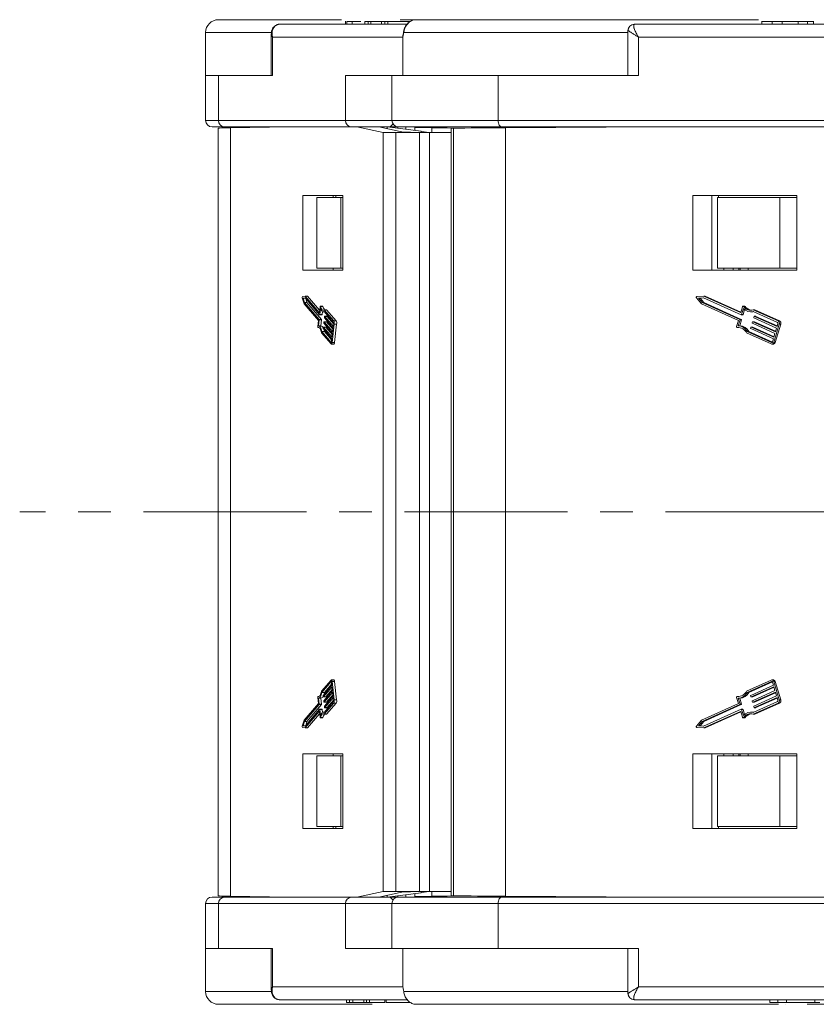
# Model space of a CAD drawing. Header units: millimetres. Extents: x 2623 to 3546, y -313 to 339.
# Tile 3 of 49: x 2913 to 2975, y -162 to -85. Entities that reach past the tile are written whole.
import ezdxf

# ---------------------------------------------------------------- set-up
doc = ezdxf.new("R2010")
doc.units = ezdxf.units.MM
doc.linetypes.add('CENTERX2', pattern=[20.32, 12.7, -2.54, 2.54, -2.54])

msp = doc.modelspace()

# ---------------------------------------------------------------- linework, layer by layer
at = {"color": 7, "linetype": 'Continuous', "lineweight": 15}
for p, q in [((2928.293, -85.351), (2937.875, -85.351)), ((2933.109, -85.701), (2942.989, -85.701)), ((2938.177, -85.476), (2938.177, -85.701)), ((2938.294, -85.501), (2938.294, -85.701)), ((2938.706, -85.501), (2938.706, -85.701)), ((2939.701, -85.501), (2939.701, -85.701)), ((2939.941, -85.501), (2939.701, -85.501)), ((2939.941, -85.501), (2939.941, -85.701)), ((2940.15, -85.501), (2939.941, -85.501)), ((2940.15, -85.501), (2940.15, -85.701)), ((2940.998, -85.501), (2940.15, -85.501)), ((2940.998, -85.501), (2940.998, -85.701)), ((2941.254, -85.501), (2940.998, -85.501)), ((2941.254, -85.501), (2941.254, -85.701)), ((2941.494, -85.501), (2941.254, -85.501)), ((2941.494, -85.501), (2941.494, -85.701)), ((2943.241, -85.501), (2941.494, -85.501)), ((2942.306, -85.501), (2942.306, -85.476)), ((2942.435, -85.351), (2943.715, -85.351)), ((2943.715, -85.351), (2943.711, -85.351)), ((2943.715, -85.351), (2970.36, -85.351)), ((2960.678, -85.701), (2960.686, -85.701)), ((2960.686, -85.701), (2987.634, -85.701)), ((2970.6, -85.476), (2970.6, -85.701)), ((2971.418, -85.501), (2971.418, -85.701)), ((2972.192, -85.501), (2972.192, -85.701)), ((2973.426, -85.501), (2973.426, -85.701)), ((2974.167, -85.501), (2974.167, -85.701)), ((2974.638, -85.701), (2974.638, -85.476)), ((2927.293, -86.351), (2927.293, -89.701)), ((2932.379, -86.351), (2927.293, -86.351)), ((2932.408, -86.441), (2932.408, -89.701)), ((2960.178, -86.351), (2942.728, -86.351)), ((2960.178, -86.201), (2960.178, -89.701)), ((2960.178, -86.201), (2960.188, -86.201)), ((2932.508, -86.701), (2932.508, -89.701)), ((2942.653, -86.701), (2932.508, -86.701)), ((2942.653, -86.701), (2942.653, -89.701)), ((2961.005, -86.701), (2961.005, -89.701)), ((2987.329, -86.701), (2961.005, -86.701)), ((2927.294, -89.701), (2927.293, -89.701)), ((2927.294, -89.701), (2927.294, -93.201)), ((2927.294, -89.701), (2928.294, -89.701)), ((2928.294, -89.701), (2932.508, -89.701)), ((2928.294, -89.701), (2928.294, -93.201)), ((2938.184, -93.201), (2938.184, -89.701)), ((2942.653, -89.701), (2938.184, -89.701)), ((2941.799, -89.701), (2941.799, -93.201)), ((2942.653, -89.701), (2950.07, -89.701)), ((2950.07, -89.701), (2961.005, -89.701)), ((2950.07, -89.701), (2950.07, -93.201)), ((2927.294, -93.201), (2928.294, -93.201)), ((2928.294, -93.201), (2938.184, -93.201)), ((2938.184, -93.201), (2941.799, -93.201)), ((2941.799, -93.201), (2950.07, -93.201)), ((2950.07, -93.201), (2975.732, -93.201)), ((2928.769, -93.701), (2927.794, -93.701)), ((2928.28, -93.799), (2928.28, -123.701)), ((2928.28, -93.799), (2928.28, -123.701)), ((2938.659, -93.701), (2928.769, -93.701)), ((2933.77, -93.701), (2929.244, -93.771)), ((2929.244, -123.701), (2929.244, -93.771)), ((2933.595, -93.704), (2933.607, -93.701)), ((2941.49, -93.701), (2938.659, -93.701)), ((2941.119, -94.151), (2939.077, -93.701)), ((2940.787, -93.701), (2942.45, -94.068)), ((2941.119, -123.701), (2941.119, -94.151)), ((2941.119, -94.151), (2942.116, -94.151)), ((2944.085, -94.045), (2941.425, -93.701)), ((2941.425, -93.701), (2941.425, -93.842)), ((2942.299, -93.701), (2941.49, -93.701)), ((2942.116, -94.151), (2942.116, -123.701)), ((2943.963, -94.151), (2942.116, -94.151)), ((2942.259, -93.809), (2942.259, -93.701)), ((2950.363, -93.701), (2942.299, -93.701)), ((2942.897, -93.892), (2942.897, -93.701)), ((2943.247, -94.121), (2943.879, -94.132)), ((2943.585, -93.981), (2943.585, -93.701)), ((2944.906, -93.771), (2943.585, -93.75)), ((2943.963, -123.701), (2943.963, -94.151)), ((2944.72, -94.151), (2943.963, -94.151)), ((2944.085, -94.045), (2944.085, -94.137)), ((2944.72, -94.151), (2944.72, -123.701)), ((2944.731, -94.151), (2944.72, -94.151)), ((2944.731, -94.151), (2944.731, -123.701)), ((2946.424, -94.151), (2944.731, -94.151)), ((2944.906, -94.151), (2944.906, -93.771)), ((2946.424, -93.801), (2946.424, -123.701)), ((2946.587, -93.799), (2946.587, -123.701)), ((2976.025, -93.701), (2950.363, -93.701)), ((2962.401, -93.701), (2950.658, -93.771)), ((2950.658, -123.701), (2950.658, -93.771)), ((2961.798, -93.705), (2961.84, -93.701)), ((2937.984, -99.051), (2934.863, -99.051)), ((2934.863, -99.051), (2934.863, -104.851)), ((2935.962, -104.701), (2935.962, -99.201)), ((2937.835, -99.201), (2935.962, -99.201)), ((2937.238, -99.201), (2937.238, -99.051)), ((2937.446, -99.201), (2937.446, -99.051)), ((2937.835, -104.701), (2937.835, -99.201)), ((2937.984, -99.201), (2937.835, -99.201)), ((2937.984, -104.851), (2937.984, -99.051)), ((2973.336, -99.051), (2965.236, -99.051)), ((2965.236, -99.051), (2965.236, -104.851)), ((2966.702, -104.851), (2966.702, -99.051)), ((2967.149, -104.701), (2967.149, -99.201)), ((2972.009, -99.201), (2967.149, -99.201)), ((2967.242, -99.201), (2967.242, -99.051)), ((2972.009, -104.701), (2972.009, -99.201)), ((2973.336, -99.201), (2972.009, -99.201)), ((2973.336, -104.851), (2973.336, -99.051)), ((2934.863, -104.851), (2937.984, -104.851)), ((2937.835, -104.701), (2935.962, -104.701)), ((2937.238, -104.851), (2937.238, -104.701)), ((2937.984, -104.701), (2937.835, -104.701)), ((2965.236, -104.851), (2973.336, -104.851)), ((2972.009, -104.701), (2967.149, -104.701)), ((2967.646, -104.851), (2967.646, -104.701)), ((2968.375, -104.851), (2968.375, -104.701)), ((2968.828, -104.851), (2968.828, -104.701)), ((2968.923, -104.851), (2968.923, -104.701)), ((2969.547, -104.701), (2969.547, -104.851)), ((2973.336, -104.701), (2972.009, -104.701)), ((2934.826, -107.03), (2934.978, -107.485)), ((2935.046, -106.885), (2934.838, -106.919)), ((2935.04, -107.014), (2934.887, -107.039)), ((2934.887, -107.039), (2934.999, -107.374)), ((2934.887, -107.039), (2935.062, -107.039)), ((2934.999, -107.374), (2936.127, -108.694)), ((2934.999, -107.374), (2935.189, -107.374)), ((2936.168, -108.334), (2935.04, -107.014)), ((2936.144, -108.17), (2935.046, -106.885)), ((2935.046, -106.885), (2935.236, -106.885)), ((2935.087, -107.07), (2935.189, -107.374)), ((2935.189, -107.374), (2936.317, -108.694)), ((2936.176, -107.985), (2935.236, -106.885)), ((2965.517, -107.03), (2965.911, -107.485)), ((2966.088, -106.885), (2965.549, -106.919)), ((2966.072, -107.014), (2965.676, -107.039)), ((2965.676, -107.039), (2965.966, -107.374)), ((2965.676, -107.039), (2965.794, -107.039)), ((2966.087, -107.021), (2965.794, -107.039)), ((2965.794, -107.039), (2966.083, -107.374)), ((2965.966, -107.374), (2968.892, -108.694)), ((2965.966, -107.374), (2966.083, -107.374)), ((2968.999, -108.334), (2966.072, -107.014)), ((2966.083, -107.374), (2969.009, -108.694)), ((2968.937, -108.17), (2966.088, -106.885)), ((2966.088, -106.885), (2966.205, -106.885)), ((2968.975, -108.134), (2966.205, -106.885)), ((2934.978, -107.485), (2936.085, -108.781)), ((2936.206, -107.717), (2936.157, -108.151)), ((2936.233, -107.851), (2936.18, -108.315)), ((2936.415, -107.675), (2936.225, -107.675)), ((2936.239, -107.694), (2936.429, -107.694)), ((2936.396, -108.093), (2936.37, -108.315)), ((2936.451, -108.107), (2936.554, -108.107)), ((2937.26, -108.932), (2936.529, -108.077)), ((2937.273, -108.813), (2936.531, -107.944)), ((2936.531, -107.944), (2936.721, -107.944)), ((2937.463, -108.813), (2936.721, -107.944)), ((2965.911, -107.485), (2968.784, -108.781)), ((2969.098, -107.717), (2968.97, -108.151)), ((2969.169, -107.851), (2969.032, -108.315)), ((2969.264, -107.675), (2969.147, -107.675)), ((2969.261, -107.936), (2969.149, -108.315)), ((2969.184, -107.694), (2969.301, -107.694)), ((2969.733, -108.107), (2969.85, -108.107)), ((2971.832, -108.932), (2969.936, -108.077)), ((2971.868, -108.813), (2969.942, -107.944)), ((2969.942, -107.944), (2970.059, -107.944)), ((2971.985, -108.813), (2970.059, -107.944)), ((2936.085, -108.781), (2936.032, -109.245)), ((2936.133, -108.735), (2936.08, -109.198)), ((2936.127, -108.694), (2936.317, -108.694)), ((2936.133, -108.735), (2936.323, -108.735)), ((2936.144, -108.17), (2936.151, -108.17)), ((2936.171, -108.336), (2936.361, -108.336)), ((2936.18, -108.315), (2936.37, -108.315)), ((2936.323, -108.735), (2936.27, -109.198)), ((2936.498, -108.959), (2936.505, -108.899)), ((2936.704, -108.878), (2936.514, -108.878)), ((2936.518, -108.88), (2937.196, -109.674)), ((2936.518, -108.88), (2936.708, -108.88)), ((2936.546, -108.539), (2936.553, -108.479)), ((2937.231, -109.374), (2936.552, -108.58)), ((2936.752, -108.458), (2936.562, -108.458)), ((2936.566, -108.46), (2937.244, -109.254)), ((2936.566, -108.46), (2936.756, -108.46)), ((2936.708, -108.88), (2937.219, -109.478)), ((2936.756, -108.46), (2937.267, -109.058)), ((2937.273, -108.813), (2937.463, -108.813)), ((2968.784, -108.781), (2968.646, -109.245)), ((2968.908, -108.735), (2968.77, -109.198)), ((2969.025, -108.735), (2968.888, -109.198)), ((2968.892, -108.694), (2969.009, -108.694)), ((2968.908, -108.735), (2969.025, -108.735)), ((2968.937, -108.17), (2968.955, -108.17)), ((2969.007, -108.336), (2969.125, -108.336)), ((2969.032, -108.315), (2969.149, -108.315)), ((2969.856, -108.959), (2969.874, -108.899)), ((2970.016, -108.878), (2969.898, -108.878)), ((2969.907, -108.88), (2971.668, -109.674)), ((2969.907, -108.88), (2970.025, -108.88)), ((2969.981, -108.539), (2969.998, -108.479)), ((2971.757, -109.374), (2969.996, -108.58)), ((2970.14, -108.458), (2970.023, -108.458)), ((2970.025, -108.88), (2971.682, -109.627)), ((2970.032, -108.46), (2971.792, -109.254)), ((2970.032, -108.46), (2970.149, -108.46)), ((2970.149, -108.46), (2971.806, -109.207)), ((2971.868, -108.813), (2971.985, -108.813)), ((2936.051, -109.33), (2936.11, -109.33)), ((2936.053, -109.33), (2936.109, -109.33)), ((2936.08, -109.198), (2936.27, -109.198)), ((2936.351, -109.636), (2937.082, -110.491)), ((2936.351, -109.636), (2936.541, -109.636)), ((2936.45, -109.379), (2936.457, -109.319)), ((2937.135, -110.214), (2936.456, -109.419)), ((2936.657, -109.298), (2936.467, -109.298)), ((2936.47, -109.3), (2937.149, -110.094)), ((2936.47, -109.3), (2936.66, -109.3)), ((2937.183, -109.794), (2936.504, -109)), ((2936.541, -109.636), (2937.123, -110.317)), ((2936.66, -109.3), (2937.171, -109.897)), ((2937.145, -110.497), (2937.309, -109.058)), ((2937.196, -109.674), (2937.231, -109.374)), ((2937.244, -109.254), (2937.272, -109.014)), ((2937.309, -109.058), (2937.499, -109.058)), ((2937.335, -110.497), (2937.499, -109.058)), ((2968.695, -109.33), (2968.812, -109.33)), ((2968.7, -109.33), (2968.817, -109.33)), ((2968.77, -109.198), (2968.888, -109.198)), ((2968.812, -109.33), (2968.817, -109.33)), ((2969.475, -109.636), (2971.371, -110.491)), ((2969.475, -109.636), (2969.592, -109.636)), ((2969.592, -109.636), (2971.432, -110.466)), ((2969.732, -109.379), (2969.75, -109.319)), ((2971.508, -110.214), (2969.748, -109.419)), ((2969.892, -109.298), (2969.774, -109.298)), ((2969.783, -109.3), (2971.544, -110.094)), ((2969.783, -109.3), (2969.9, -109.3)), ((2971.632, -109.794), (2969.872, -109)), ((2969.9, -109.3), (2971.557, -110.047)), ((2971.534, -110.497), (2971.96, -109.058)), ((2971.652, -110.497), (2972.077, -109.058)), ((2971.668, -109.674), (2971.757, -109.374)), ((2971.792, -109.254), (2971.863, -109.014)), ((2971.96, -109.058), (2972.077, -109.058)), ((2936.326, -109.743), (2937.068, -110.611)), ((2937.107, -110.453), (2937.135, -110.214)), ((2937.149, -110.094), (2937.183, -109.794)), ((2969.409, -109.743), (2971.335, -110.611)), ((2971.437, -110.453), (2971.508, -110.214)), ((2971.544, -110.094), (2971.632, -109.794)), ((2937.082, -110.491), (2937.096, -110.491)), ((2937.089, -110.623), (2937.279, -110.623)), ((2937.145, -110.497), (2937.335, -110.497)), ((2971.371, -110.491), (2971.406, -110.491)), ((2971.389, -110.623), (2971.506, -110.623)), ((2971.534, -110.497), (2971.652, -110.497)), ((2928.28, -123.701), (2928.28, -153.604)), ((2928.28, -123.701), (2928.28, -153.604)), ((2929.244, -153.631), (2929.244, -123.701)), ((2941.119, -153.251), (2941.119, -123.701)), ((2942.116, -123.701), (2942.116, -153.251)), ((2943.963, -153.251), (2943.963, -123.701)), ((2944.72, -123.701), (2944.72, -153.251)), ((2944.731, -123.701), (2944.731, -153.251)), ((2946.424, -123.701), (2946.424, -153.602)), ((2946.587, -123.701), (2946.587, -153.604)), ((2950.658, -153.631), (2950.658, -123.701)), ((2937.068, -136.791), (2936.326, -137.66)), ((2937.082, -136.911), (2936.351, -137.766)), ((2936.456, -137.983), (2937.135, -137.189)), ((2937.123, -137.086), (2936.541, -137.766)), ((2937.082, -136.911), (2937.096, -136.911)), ((2937.279, -136.78), (2937.089, -136.78)), ((2937.135, -137.189), (2937.107, -136.949)), ((2937.309, -138.345), (2937.145, -136.906)), ((2937.145, -136.906), (2937.335, -136.906)), ((2937.499, -138.345), (2937.335, -136.906)), ((2971.335, -136.791), (2969.409, -137.66)), ((2971.371, -136.911), (2969.475, -137.766)), ((2971.432, -136.937), (2969.592, -137.766)), ((2969.748, -137.983), (2971.508, -137.189)), ((2971.371, -136.911), (2971.406, -136.911)), ((2971.506, -136.78), (2971.389, -136.78)), ((2971.508, -137.189), (2971.437, -136.949)), ((2971.96, -138.345), (2971.534, -136.906)), ((2971.534, -136.906), (2971.652, -136.906)), ((2972.077, -138.345), (2971.652, -136.906)), ((2936.351, -137.766), (2936.541, -137.766)), ((2936.457, -138.084), (2936.45, -138.024)), ((2937.149, -137.309), (2936.47, -138.103)), ((2936.504, -138.403), (2937.183, -137.609)), ((2937.196, -137.729), (2936.518, -138.523)), ((2936.552, -138.823), (2937.231, -138.029)), ((2937.171, -137.505), (2936.66, -138.103)), ((2937.219, -137.925), (2936.708, -138.523)), ((2937.183, -137.609), (2937.149, -137.309)), ((2937.231, -138.029), (2937.196, -137.729)), ((2969.475, -137.766), (2969.592, -137.766)), ((2969.75, -138.084), (2969.732, -138.024)), ((2971.544, -137.309), (2969.783, -138.103)), ((2969.872, -138.403), (2971.632, -137.609)), ((2971.557, -137.356), (2969.9, -138.103)), ((2971.668, -137.729), (2969.907, -138.523)), ((2969.996, -138.823), (2971.757, -138.029)), ((2971.682, -137.776), (2970.025, -138.523)), ((2971.632, -137.609), (2971.544, -137.309)), ((2971.757, -138.029), (2971.668, -137.729)), ((2936.085, -138.622), (2934.978, -139.918)), ((2936.127, -138.709), (2934.999, -140.029)), ((2936.317, -138.709), (2935.189, -140.029)), ((2936.032, -138.158), (2936.085, -138.622)), ((2936.11, -138.072), (2936.051, -138.072)), ((2936.053, -138.073), (2936.109, -138.073)), ((2936.08, -138.205), (2936.133, -138.668)), ((2936.08, -138.205), (2936.27, -138.205)), ((2936.127, -138.709), (2936.317, -138.709)), ((2936.133, -138.668), (2936.323, -138.668)), ((2936.27, -138.205), (2936.323, -138.668)), ((2936.467, -138.105), (2936.657, -138.105)), ((2936.47, -138.103), (2936.66, -138.103)), ((2936.505, -138.504), (2936.498, -138.444)), ((2936.514, -138.525), (2936.704, -138.525)), ((2936.518, -138.523), (2936.708, -138.523)), ((2936.529, -139.326), (2937.26, -138.47)), ((2936.531, -139.459), (2937.273, -138.59)), ((2937.244, -138.149), (2936.566, -138.943)), ((2936.721, -139.459), (2937.463, -138.59)), ((2937.267, -138.345), (2936.756, -138.943)), ((2937.272, -138.388), (2937.244, -138.149)), ((2937.273, -138.59), (2937.463, -138.59)), ((2937.309, -138.345), (2937.499, -138.345)), ((2968.784, -138.622), (2965.911, -139.918)), ((2968.892, -138.709), (2965.966, -140.029)), ((2969.009, -138.709), (2966.083, -140.029)), ((2968.646, -138.158), (2968.784, -138.622)), ((2968.812, -138.072), (2968.695, -138.072)), ((2968.7, -138.073), (2968.817, -138.073)), ((2968.77, -138.205), (2968.908, -138.668)), ((2968.77, -138.205), (2968.888, -138.205)), ((2968.817, -138.073), (2968.812, -138.072)), ((2968.888, -138.205), (2969.025, -138.668)), ((2968.892, -138.709), (2969.009, -138.709)), ((2968.908, -138.668), (2969.025, -138.668)), ((2969.774, -138.105), (2969.892, -138.105)), ((2969.783, -138.103), (2969.9, -138.103)), ((2969.874, -138.504), (2969.856, -138.444)), ((2969.898, -138.525), (2970.016, -138.525)), ((2969.907, -138.523), (2970.025, -138.523)), ((2969.936, -139.326), (2971.832, -138.47)), ((2969.942, -139.459), (2971.868, -138.59)), ((2971.792, -138.149), (2970.032, -138.943)), ((2970.059, -139.459), (2971.985, -138.59)), ((2971.806, -138.195), (2970.149, -138.943)), ((2971.863, -138.388), (2971.792, -138.149)), ((2971.868, -138.59), (2971.985, -138.59)), ((2971.96, -138.345), (2972.077, -138.345)), ((2935.04, -140.389), (2936.168, -139.069)), ((2935.046, -140.518), (2936.144, -139.233)), ((2935.236, -140.518), (2936.176, -139.418)), ((2936.144, -139.233), (2936.151, -139.233)), ((2936.157, -139.252), (2936.206, -139.686)), ((2936.361, -139.067), (2936.171, -139.067)), ((2936.18, -139.088), (2936.233, -139.551)), ((2936.18, -139.088), (2936.37, -139.088)), ((2936.37, -139.088), (2936.396, -139.31)), ((2936.554, -139.296), (2936.451, -139.296)), ((2936.531, -139.459), (2936.721, -139.459)), ((2936.553, -138.924), (2936.546, -138.864)), ((2936.562, -138.945), (2936.752, -138.945)), ((2936.566, -138.943), (2936.756, -138.943)), ((2966.072, -140.389), (2968.999, -139.069)), ((2966.088, -140.518), (2968.937, -139.233)), ((2966.205, -140.518), (2968.975, -139.268)), ((2968.937, -139.233), (2968.955, -139.233)), ((2968.97, -139.252), (2969.098, -139.686)), ((2969.125, -139.067), (2969.007, -139.067)), ((2969.032, -139.088), (2969.169, -139.551)), ((2969.032, -139.088), (2969.149, -139.088)), ((2969.149, -139.088), (2969.261, -139.467)), ((2969.85, -139.296), (2969.733, -139.296)), ((2969.942, -139.459), (2970.059, -139.459)), ((2969.998, -138.924), (2969.981, -138.864)), ((2970.023, -138.945), (2970.14, -138.945)), ((2970.032, -138.943), (2970.149, -138.943)), ((2934.978, -139.918), (2934.826, -140.373)), ((2934.999, -140.029), (2934.887, -140.363)), ((2934.999, -140.029), (2935.189, -140.029)), ((2935.189, -140.029), (2935.087, -140.333)), ((2936.225, -139.727), (2936.415, -139.727)), ((2936.239, -139.708), (2936.429, -139.708)), ((2965.911, -139.918), (2965.517, -140.373)), ((2965.966, -140.029), (2965.676, -140.363)), ((2966.083, -140.029), (2965.794, -140.363)), ((2965.966, -140.029), (2966.083, -140.029)), ((2969.147, -139.727), (2969.264, -139.727)), ((2969.184, -139.708), (2969.301, -139.708)), ((2934.838, -140.483), (2935.046, -140.518)), ((2934.887, -140.363), (2935.04, -140.389)), ((2934.887, -140.363), (2935.062, -140.363)), ((2935.046, -140.518), (2935.236, -140.518)), ((2965.549, -140.483), (2966.088, -140.518)), ((2965.676, -140.363), (2966.072, -140.389)), ((2965.676, -140.363), (2965.794, -140.363)), ((2965.794, -140.363), (2966.087, -140.382)), ((2966.088, -140.518), (2966.205, -140.518)), ((2934.863, -142.551), (2934.863, -148.351)), ((2937.984, -142.551), (2934.863, -142.551)), ((2937.238, -142.701), (2937.238, -142.551)), ((2937.984, -148.351), (2937.984, -142.551)), ((2965.236, -142.551), (2965.236, -148.351)), ((2973.336, -142.551), (2965.236, -142.551)), ((2966.702, -148.351), (2966.702, -142.551)), ((2967.646, -142.701), (2967.646, -142.551)), ((2968.375, -142.701), (2968.375, -142.551)), ((2968.828, -142.701), (2968.828, -142.551)), ((2968.923, -142.701), (2968.923, -142.551)), ((2969.547, -142.551), (2969.547, -142.701)), ((2973.336, -148.351), (2973.336, -142.551)), ((2935.962, -142.701), (2935.962, -148.201)), ((2937.835, -142.701), (2935.962, -142.701)), ((2937.835, -142.701), (2937.835, -148.201)), ((2937.984, -142.701), (2937.835, -142.701)), ((2967.149, -142.701), (2967.149, -148.201)), ((2972.009, -142.701), (2967.149, -142.701)), ((2972.009, -142.701), (2972.009, -148.201)), ((2973.336, -142.701), (2972.009, -142.701)), ((2934.863, -148.351), (2937.984, -148.351)), ((2937.835, -148.201), (2935.962, -148.201)), ((2937.238, -148.351), (2937.238, -148.201)), ((2937.446, -148.201), (2937.446, -148.351)), ((2937.984, -148.201), (2937.835, -148.201)), ((2965.236, -148.351), (2973.336, -148.351)), ((2972.009, -148.201), (2967.149, -148.201)), ((2967.242, -148.201), (2967.242, -148.351)), ((2973.336, -148.201), (2972.009, -148.201)), ((2939.077, -153.701), (2941.119, -153.251)), ((2942.45, -153.335), (2940.787, -153.701)), ((2942.116, -153.251), (2941.119, -153.251)), ((2941.425, -153.701), (2944.085, -153.358)), ((2942.116, -153.251), (2943.963, -153.251)), ((2943.879, -153.27), (2943.247, -153.282)), ((2943.963, -153.251), (2944.72, -153.251)), ((2944.085, -153.358), (2944.085, -153.266)), ((2944.72, -153.251), (2944.731, -153.251)), ((2944.731, -153.251), (2946.424, -153.251)), ((2944.906, -153.631), (2944.906, -153.251)), ((2928.769, -153.701), (2927.794, -153.701)), ((2938.659, -153.701), (2928.769, -153.701)), ((2929.244, -153.631), (2933.77, -153.701)), ((2933.607, -153.701), (2933.595, -153.699)), ((2941.49, -153.701), (2938.659, -153.701)), ((2941.425, -153.561), (2941.425, -153.701)), ((2942.259, -153.701), (2941.49, -153.701)), ((2942.259, -153.594), (2942.259, -153.701)), ((2950.363, -153.701), (2942.299, -153.701)), ((2942.897, -153.701), (2942.897, -153.511)), ((2943.585, -153.701), (2943.585, -153.422)), ((2943.585, -153.652), (2944.906, -153.631)), ((2976.025, -153.701), (2950.363, -153.701)), ((2950.658, -153.631), (2962.401, -153.701)), ((2961.84, -153.701), (2961.798, -153.698)), ((2927.294, -154.201), (2927.294, -157.701)), ((2927.294, -154.201), (2928.294, -154.201)), ((2928.294, -154.201), (2938.184, -154.201)), ((2928.294, -157.701), (2928.294, -154.201)), ((2938.184, -154.201), (2938.184, -157.701)), ((2938.184, -154.201), (2941.799, -154.201)), ((2941.799, -154.201), (2941.799, -157.701)), ((2941.799, -154.201), (2950.07, -154.201)), ((2950.07, -154.201), (2975.732, -154.201)), ((2950.07, -157.701), (2950.07, -154.201)), ((2927.293, -157.701), (2927.293, -161.051)), ((2927.294, -157.701), (2927.293, -157.701)), ((2927.294, -157.701), (2928.294, -157.701)), ((2928.294, -157.701), (2932.508, -157.701)), ((2932.408, -157.701), (2932.408, -160.958)), ((2932.508, -160.701), (2932.508, -157.701)), ((2942.653, -157.701), (2938.184, -157.701)), ((2942.653, -160.701), (2942.653, -157.701)), ((2945.575, -157.701), (2942.653, -157.701)), ((2945.575, -157.701), (2950.07, -157.701)), ((2950.07, -157.701), (2961.005, -157.701)), ((2960.178, -157.701), (2960.178, -161.201)), ((2961.005, -160.701), (2961.005, -157.701)), ((2932.381, -161.051), (2927.293, -161.051)), ((2942.653, -160.701), (2932.508, -160.701)), ((2960.178, -161.051), (2942.728, -161.051)), ((2987.329, -160.701), (2961.005, -160.701)), ((2933.109, -161.701), (2943.008, -161.701)), ((2938.261, -161.901), (2938.261, -161.701)), ((2938.501, -161.901), (2938.501, -161.701)), ((2938.757, -161.901), (2938.757, -161.701)), ((2939.605, -161.901), (2939.605, -161.701)), ((2939.813, -161.901), (2939.813, -161.701)), ((2940.053, -161.901), (2940.053, -161.701)), ((2941.243, -161.701), (2941.243, -161.926)), ((2941.364, -161.901), (2941.364, -161.701)), ((2960.178, -161.201), (2960.188, -161.201)), ((2960.678, -161.701), (2960.686, -161.701)), ((2960.686, -161.701), (2987.633, -161.701)), ((2971.235, -161.901), (2971.235, -161.701)), ((2971.859, -161.901), (2971.859, -161.701)), ((2972.523, -161.901), (2972.523, -161.701)), ((2974.725, -161.901), (2974.725, -161.701)), ((2928.293, -162.051), (2940.26, -162.051)), ((2938.261, -161.901), (2938.501, -161.901)), ((2938.501, -161.901), (2938.757, -161.901)), ((2938.757, -161.901), (2939.605, -161.901)), ((2939.605, -161.901), (2939.813, -161.901)), ((2939.813, -161.901), (2940.053, -161.901)), ((2940.053, -161.901), (2941.189, -161.901)), ((2942.03, -161.926), (2942.03, -161.901)), ((2943.715, -162.051), (2943.711, -162.051)), ((2943.715, -162.051), (2971.901, -162.051)), ((2965.287, -162.051), (2965.283, -162.051)), ((2971.235, -161.901), (2971.859, -161.901)), ((2971.859, -161.901), (2972.523, -161.901)), ((2972.423, -162.051), (2972.42, -162.051)), ((2972.523, -161.901), (2974.725, -161.901)), ((2973.762, -161.926), (2973.762, -161.901)), ((2974.136, -162.051), (2978.439, -162.051)), ((2974.725, -161.901), (2975.116, -161.901))]:
    msp.add_line(p, q, dxfattribs=at)
at = {"color": 1, "linetype": 'CENTERX2', "lineweight": 13}
msp.add_line((3463.479, -123.701), (2912.818, -123.701), dxfattribs=at)
at = {"color": 7, "linetype": 'Continuous', "lineweight": 15, "flags": 128}
for points in [[(2950.363, -93.701), (2950.306, -93.692), (2950.251, -93.663), (2950.2, -93.617), (2950.156, -93.555), (2950.119, -93.479), (2950.092, -93.393), (2950.076, -93.299), (2950.07, -93.201)], [(2936.239, -107.694), (2936.235, -107.685), (2936.231, -107.678), (2936.226, -107.675), (2936.221, -107.677), (2936.216, -107.682), (2936.212, -107.691), (2936.208, -107.703), (2936.206, -107.717)], [(2936.529, -108.077), (2936.49, -108.099), (2936.451, -108.107), (2936.412, -108.1), (2936.373, -108.078), (2936.335, -108.041), (2936.299, -107.991), (2936.265, -107.927), (2936.233, -107.851)], [(2936.531, -107.944), (2936.492, -107.97), (2936.453, -107.979), (2936.413, -107.972), (2936.374, -107.947), (2936.337, -107.907), (2936.301, -107.85), (2936.269, -107.779), (2936.239, -107.694)], [(2936.429, -107.694), (2936.425, -107.685), (2936.421, -107.678), (2936.416, -107.675), (2936.415, -107.675)], [(2936.157, -108.151), (2936.156, -108.157), (2936.155, -108.162), (2936.153, -108.166), (2936.152, -108.169), (2936.15, -108.171), (2936.148, -108.172), (2936.146, -108.172), (2936.144, -108.17)], [(2936.18, -108.315), (2936.18, -108.321), (2936.178, -108.326), (2936.177, -108.33), (2936.175, -108.333), (2936.173, -108.335), (2936.172, -108.336), (2936.17, -108.335), (2936.168, -108.334)], [(2936.37, -108.315), (2936.37, -108.321), (2936.368, -108.326), (2936.367, -108.33), (2936.365, -108.333), (2936.363, -108.335), (2936.362, -108.336), (2936.361, -108.336)], [(2936.505, -108.899), (2936.506, -108.893), (2936.507, -108.888), (2936.509, -108.884), (2936.51, -108.881), (2936.512, -108.879), (2936.514, -108.878), (2936.516, -108.878), (2936.518, -108.88)], [(2936.553, -108.479), (2936.554, -108.473), (2936.555, -108.468), (2936.556, -108.464), (2936.558, -108.461), (2936.56, -108.459), (2936.562, -108.458), (2936.564, -108.458), (2936.566, -108.46)], [(2936.704, -108.878), (2936.706, -108.878), (2936.708, -108.88)], [(2936.752, -108.458), (2936.754, -108.458), (2936.756, -108.46)], [(2970.016, -108.878), (2970.02, -108.878), (2970.025, -108.88)], [(2970.14, -108.458), (2970.144, -108.458), (2970.149, -108.46)], [(2936.032, -109.245), (2936.031, -109.26), (2936.031, -109.276), (2936.032, -109.292), (2936.035, -109.306), (2936.038, -109.317), (2936.043, -109.325), (2936.048, -109.33), (2936.053, -109.33)], [(2936.053, -109.33), (2936.092, -109.327), (2936.132, -109.34), (2936.17, -109.37), (2936.207, -109.416), (2936.242, -109.478), (2936.273, -109.554), (2936.302, -109.643), (2936.326, -109.743)], [(2936.08, -109.198), (2936.119, -109.205), (2936.158, -109.227), (2936.196, -109.263), (2936.232, -109.313), (2936.266, -109.377), (2936.298, -109.452), (2936.326, -109.539), (2936.351, -109.636)], [(2936.457, -109.319), (2936.458, -109.313), (2936.459, -109.308), (2936.461, -109.304), (2936.462, -109.301), (2936.464, -109.298), (2936.466, -109.298), (2936.468, -109.298), (2936.47, -109.3)], [(2936.49, -109.459), (2936.516, -109.539), (2936.541, -109.636)], [(2936.657, -109.298), (2936.658, -109.298), (2936.66, -109.3)], [(2969.892, -109.298), (2969.895, -109.298), (2969.9, -109.3)], [(2937.068, -110.611), (2937.08, -110.621), (2937.091, -110.623), (2937.103, -110.618), (2937.114, -110.605), (2937.124, -110.586), (2937.133, -110.561), (2937.14, -110.531), (2937.145, -110.497)], [(2937.082, -110.491), (2937.086, -110.495), (2937.09, -110.495), (2937.093, -110.494), (2937.097, -110.489), (2937.101, -110.483), (2937.103, -110.475), (2937.106, -110.465), (2937.107, -110.453)], [(2937.279, -110.623), (2937.281, -110.623), (2937.293, -110.618), (2937.304, -110.605), (2937.314, -110.586), (2937.323, -110.561), (2937.33, -110.531), (2937.335, -110.497)], [(2937.145, -136.906), (2937.14, -136.872), (2937.133, -136.842), (2937.124, -136.817), (2937.114, -136.798), (2937.103, -136.785), (2937.091, -136.78), (2937.08, -136.782), (2937.068, -136.791)], [(2937.107, -136.949), (2937.106, -136.938), (2937.103, -136.928), (2937.101, -136.92), (2937.097, -136.913), (2937.093, -136.909), (2937.09, -136.907), (2937.086, -136.908), (2937.082, -136.911)], [(2937.335, -136.906), (2937.33, -136.872), (2937.323, -136.842), (2937.314, -136.817), (2937.304, -136.798), (2937.293, -136.785), (2937.281, -136.78), (2937.279, -136.78)], [(2936.326, -137.66), (2936.302, -137.76), (2936.273, -137.849), (2936.242, -137.925), (2936.207, -137.986), (2936.17, -138.033), (2936.132, -138.063), (2936.092, -138.076), (2936.053, -138.073)], [(2936.351, -137.766), (2936.326, -137.864), (2936.298, -137.951), (2936.266, -138.026), (2936.232, -138.09), (2936.196, -138.14), (2936.158, -138.176), (2936.119, -138.198), (2936.08, -138.205)], [(2936.541, -137.766), (2936.516, -137.864), (2936.49, -137.944)], [(2936.053, -138.073), (2936.048, -138.073), (2936.043, -138.078), (2936.038, -138.086), (2936.035, -138.097), (2936.032, -138.111), (2936.031, -138.126), (2936.031, -138.142), (2936.032, -138.158)], [(2936.47, -138.103), (2936.468, -138.105), (2936.466, -138.105), (2936.464, -138.104), (2936.462, -138.102), (2936.461, -138.099), (2936.459, -138.095), (2936.458, -138.09), (2936.457, -138.084)], [(2936.518, -138.523), (2936.516, -138.525), (2936.514, -138.525), (2936.512, -138.524), (2936.51, -138.522), (2936.509, -138.519), (2936.507, -138.515), (2936.506, -138.51), (2936.505, -138.504)], [(2936.66, -138.103), (2936.658, -138.105), (2936.657, -138.105)], [(2936.708, -138.523), (2936.706, -138.525), (2936.704, -138.525)], [(2969.9, -138.103), (2969.895, -138.105), (2969.892, -138.105)], [(2970.025, -138.523), (2970.02, -138.525), (2970.016, -138.525)], [(2936.144, -139.233), (2936.146, -139.231), (2936.148, -139.231), (2936.15, -139.232), (2936.152, -139.234), (2936.153, -139.237), (2936.155, -139.241), (2936.156, -139.246), (2936.157, -139.252)], [(2936.168, -139.069), (2936.17, -139.067), (2936.172, -139.067), (2936.173, -139.068), (2936.175, -139.07), (2936.177, -139.073), (2936.178, -139.077), (2936.18, -139.082), (2936.18, -139.088)], [(2936.233, -139.551), (2936.265, -139.475), (2936.299, -139.412), (2936.335, -139.362), (2936.373, -139.325), (2936.412, -139.303), (2936.451, -139.296), (2936.49, -139.303), (2936.529, -139.326)], [(2936.239, -139.708), (2936.269, -139.624), (2936.301, -139.553), (2936.337, -139.496), (2936.374, -139.455), (2936.413, -139.431), (2936.453, -139.424), (2936.492, -139.433), (2936.531, -139.459)], [(2936.361, -139.067), (2936.362, -139.067), (2936.363, -139.068), (2936.365, -139.07), (2936.367, -139.073), (2936.368, -139.077), (2936.37, -139.082), (2936.37, -139.088)], [(2936.566, -138.943), (2936.564, -138.944), (2936.562, -138.945), (2936.56, -138.944), (2936.558, -138.942), (2936.556, -138.939), (2936.555, -138.934), (2936.554, -138.929), (2936.553, -138.924)], [(2936.756, -138.943), (2936.754, -138.944), (2936.752, -138.945)], [(2970.149, -138.943), (2970.144, -138.944), (2970.14, -138.945)], [(2936.206, -139.686), (2936.208, -139.7), (2936.212, -139.712), (2936.216, -139.721), (2936.221, -139.726), (2936.226, -139.727), (2936.231, -139.725), (2936.235, -139.718), (2936.239, -139.708)], [(2936.415, -139.727), (2936.416, -139.727), (2936.421, -139.725), (2936.425, -139.718), (2936.429, -139.708)], [(2950.363, -153.701), (2950.306, -153.711), (2950.251, -153.739), (2950.2, -153.786), (2950.156, -153.848), (2950.119, -153.924), (2950.092, -154.01), (2950.076, -154.104), (2950.07, -154.201)]]:
    msp.add_lwpolyline(points, dxfattribs=at)
at = {"color": 7, "linetype": 'Continuous', "lineweight": 15}
for centre, radius, start, end in [((2928.293, -86.351), 1, 90, 180), ((2960.678, -86.201), 0.5, 90, 180), ((2960.687, -86.2), 0.499, 90.15282, 180.15201), ((2943.703, -86.701), 1.05, 168.14549, 180.00642), ((2942.798, -86.304), 0.0848, 170.80133, 214.03119), ((2927.794, -93.201), 0.5, 180, 270), ((2928.782, -93.214), 0.488, 178.56974, 268.49449), ((2938.671, -93.214), 0.488, 178.56974, 268.49449), ((2941.484, -93.237), 0.465, 270.81703, 328.885), ((2942.299, -93.201), 0.5, 180, 270), ((2934.932, -106.986), 0.115, 144.63809, 202.34887), ((2965.566, -106.984), 0.0669, 104.10645, 222.9224), ((2936.979, -107.564), 0.565, 193.3277, 222.20028), ((2969.146, -107.724), 0.0482, 38.42544, 171.39782), ((2969.734, -107.349), 0.756, 221.65939, 285.5393), ((2969.734, -107.3), 0.677, 215.6958, 287.888), ((2969.263, -107.722), 0.0469, 36.22932, 88.93113), ((2969.874, -107.266), 0.715, 216.79023, 263.39493), ((2969.85, -107.397), 0.71, 270.01046, 280.28912), ((2936.068, -108.723), 0.0656, 349.87201, 26.63935), ((2936.258, -108.723), 0.0656, 349.87201, 26.63935), ((2936.611, -108.551), 0.0656, 169.87201, 206.63935), ((2936.922, -108.989), 0.393, 349.87201, 26.63935), ((2937.112, -108.989), 0.393, 349.87201, 26.63935), ((2968.875, -108.723), 0.0343, 340.96627, 60.29555), ((2968.946, -108.147), 0.0249, 249.83107, 349.8677), ((2969.007, -108.311), 0.0249, 249.83107, 349.8677), ((2968.992, -108.723), 0.0343, 340.96627, 60.29555), ((2969.123, -108.31), 0.0261, 272.92561, 348.68491), ((2969.899, -108.903), 0.0249, 69.83107, 169.8677), ((2970.013, -108.55), 0.0343, 160.96627, 240.29555), ((2970.023, -108.483), 0.0249, 69.83107, 169.8677), ((2971.766, -108.991), 0.206, 340.96627, 60.29555), ((2971.883, -108.991), 0.206, 340.96627, 60.29555), ((2936.21, -109.444), 0.253, 17.65749, 76.42577), ((2936.515, -109.39), 0.0656, 169.87201, 206.63935), ((2936.563, -108.97), 0.0656, 169.87201, 206.63935), ((2937.142, -108.991), 0.131, 349.87201, 26.63935), ((2968.703, -109.269), 0.0616, 157.14119, 266.93025), ((2968.752, -110.056), 0.728, 25.50812, 94.13361), ((2968.741, -110.031), 0.833, 28.25397, 88.00005), ((2968.859, -110.031), 0.833, 28.25397, 88.00005), ((2969.765, -109.39), 0.0343, 160.96627, 240.29555), ((2969.774, -109.323), 0.0249, 69.83107, 169.8677), ((2969.889, -108.97), 0.0343, 160.96627, 240.29555), ((2971.798, -108.992), 0.0685, 340.96627, 60.29555), ((2971.387, -110.471), 0.15, 249.83107, 349.8677), ((2971.388, -110.445), 0.0499, 249.83107, 349.8677), ((2971.494, -110.462), 0.162, 274.24061, 347.3699), ((2971.387, -136.932), 0.15, 10.1323, 110.16893), ((2971.388, -136.958), 0.0499, 10.1323, 110.16893), ((2971.498, -136.936), 0.157, 11.31509, 87.07439), ((2936.219, -137.968), 0.242, 282.00103, 343.91571), ((2936.515, -138.013), 0.0656, 153.36065, 190.12799), ((2968.752, -137.347), 0.728, 265.86639, 334.49188), ((2968.741, -137.372), 0.833, 271.99995, 331.74603), ((2968.859, -137.372), 0.833, 271.99995, 331.74603), ((2969.765, -138.013), 0.0343, 119.70445, 199.03373), ((2936.068, -138.68), 0.0656, 333.36065, 10.12799), ((2936.258, -138.68), 0.0656, 333.36065, 10.12799), ((2936.563, -138.432), 0.0656, 153.36065, 190.12799), ((2936.611, -138.852), 0.0656, 153.36065, 190.12799), ((2937.142, -138.412), 0.131, 333.36065, 10.12799), ((2936.922, -138.414), 0.393, 333.36065, 10.12799), ((2937.112, -138.414), 0.393, 333.36065, 10.12799), ((2968.703, -138.134), 0.0616, 93.06975, 202.85881), ((2968.875, -138.679), 0.0343, 299.70445, 19.03373), ((2968.992, -138.679), 0.0343, 299.70445, 19.03373), ((2969.774, -138.08), 0.0249, 190.1323, 290.16893), ((2969.889, -138.433), 0.0343, 119.70445, 199.03373), ((2969.899, -138.5), 0.0249, 190.1323, 290.16893), ((2970.013, -138.853), 0.0343, 119.70445, 199.03373), ((2971.798, -138.411), 0.0685, 299.70445, 19.03373), ((2971.766, -138.412), 0.206, 299.70445, 19.03373), ((2971.883, -138.412), 0.206, 299.70445, 19.03373), ((2936.979, -139.838), 0.565, 137.79972, 166.6723), ((2968.946, -139.256), 0.0249, 10.1323, 110.16893), ((2969.007, -139.092), 0.0249, 10.1323, 110.16893), ((2969.123, -139.094), 0.0269, 12.6301, 85.75939), ((2969.734, -140.054), 0.756, 74.4607, 138.34061), ((2969.734, -140.103), 0.677, 72.112, 144.3042), ((2969.874, -140.136), 0.715, 96.60507, 143.20977), ((2969.85, -140.005), 0.71, 79.71088, 89.98954), ((2970.023, -138.919), 0.0249, 190.1323, 290.16893), ((2969.146, -139.678), 0.0482, 188.60218, 321.57456), ((2969.263, -139.681), 0.0469, 271.06887, 323.77068), ((2934.932, -140.417), 0.115, 157.65113, 215.36191), ((2965.566, -140.418), 0.0669, 137.0776, 255.89355), ((2927.794, -154.201), 0.5, 90, 180), ((2928.782, -154.189), 0.488, 91.50551, 181.43026), ((2938.671, -154.189), 0.488, 91.50551, 181.43026), ((2941.484, -154.166), 0.465, 31.115, 89.18297), ((2942.299, -154.201), 0.5, 90, 180), ((2928.293, -161.051), 1, 180, 270), ((2960.678, -161.201), 0.5, 180, 270), ((2960.687, -161.203), 0.499, 179.84799, 269.84718)]:
    msp.add_arc(centre, radius, start, end, dxfattribs=at)
for centre, major_axis, ratio, start_param, end_param in [((2947.673, -93.771), (19.398, 0.029), 0.00459, 2.824123, 3.118649), ((2943.21, -94.068), (0.8, -0.017), 0.065308, 3.460464, 4.760313), ((2944, -94.305), (2.6, -0.056), 0.065308, 1.349086, 1.618721), ((2943.71, -94.045), (1.2, -0.14), 0.037813, 0.4528, 1.257751), ((2961.67, -93.771), (17.598, -0.026), 0.004603, 3.450803, 3.732871), ((2947.224, -93.798), (0.8, 0.003), 0.002833, 2.491979, 3.141582), ((2962.034, -93.771), (19.398, 0.076), 0.002833, 2.197452, 2.491979), ((2943.21, -153.335), (0.8, 0.017), 0.065308, 1.522872, 2.822722), ((2944, -153.098), (2.6, 0.056), 0.065308, 4.664465, 4.934099), ((2943.71, -153.358), (1.2, 0.14), 0.037813, 5.025435, 5.830386), ((2947.673, -153.631), (19.398, -0.029), 0.00459, 3.164536, 3.459063), ((2961.67, -153.631), (17.598, 0.026), 0.004603, 2.550318, 2.832382), ((2947.224, -153.605), (0.8, -0.003), 0.002833, 3.141604, 3.791207), ((2962.034, -153.631), (19.398, -0.076), 0.002833, 3.791207, 4.085733)]:
    msp.add_ellipse(centre, major_axis=major_axis, ratio=ratio, start_param=start_param, end_param=end_param, dxfattribs=at)
for points, knots in [([(2933.092, -85.712), (2933.071, -85.709), (2932.945, -85.693), (2932.732, -85.792), (2932.526, -85.988), (2932.419, -86.223), (2932.417, -86.374), (2932.417, -86.443)], [0, 0, 0, 0, 0.052427, 0.318119, 0.558563, 0.79739, 1, 1, 1, 1]), ([(2932.508, -86.701), (2932.507, -86.699), (2932.507, -86.697), (2932.505, -86.69), (2932.502, -86.681), (2932.498, -86.664), (2932.492, -86.638), (2932.486, -86.607), (2932.478, -86.555), (2932.468, -86.465), (2932.47, -86.277), (2932.517, -86.111), (2932.632, -85.909), (2932.796, -85.744), (2933.014, -85.714), (2933.109, -85.701)], [0, 0, 0, 0, 0.004076, 0.005312, 0.013833, 0.023499, 0.039938, 0.067959, 0.085914, 0.147188, 0.256834, 0.484715, 0.526697, 0.795371, 1, 1, 1, 1]), ([(2938.706, -85.501), (2938.609, -85.501), (2938.435, -85.501), (2938.337, -85.501), (2938.294, -85.501)], [0, 0, 0, 0, 0.559564, 1, 1, 1, 1]), ([(2939.378, -85.501), (2939.3, -85.501), (2939.038, -85.501), (2938.843, -85.501), (2938.706, -85.501)], [0, 0, 0, 0, 0.297586, 1, 1, 1, 1]), ([(2943.078, -85.609), (2943.062, -85.62), (2942.947, -85.697), (2942.82, -85.921), (2942.737, -86.157), (2942.718, -86.271), (2942.715, -86.291)], [0, 0, 0, 0, 0.074513, 0.528206, 0.919609, 1, 1, 1, 1]), ([(2943.088, -85.601), (2943.015, -85.681), (2942.869, -85.841), (2942.763, -86.118), (2942.738, -86.286), (2942.728, -86.351)], [0, 0, 0, 0, 0.38385, 0.76279, 1, 1, 1, 1]), ([(2943.711, -85.351), (2943.699, -85.352), (2943.581, -85.354), (2943.363, -85.411), (2943.159, -85.512), (2943.089, -85.6), (2943.088, -85.601)], [0, 0, 0, 0, 0.051693, 0.522355, 0.992934, 1, 1, 1, 1]), ([(2961.005, -86.701), (2961.003, -86.699), (2961.002, -86.697), (2960.997, -86.69), (2960.99, -86.681), (2960.979, -86.664), (2960.961, -86.638), (2960.941, -86.607), (2960.908, -86.555), (2960.853, -86.465), (2960.752, -86.277), (2960.686, -86.111), (2960.629, -85.909), (2960.612, -85.744), (2960.663, -85.714), (2960.686, -85.701)], [0, 0, 0, 0, 0.004076, 0.005312, 0.013833, 0.023499, 0.039938, 0.067959, 0.085914, 0.147188, 0.256834, 0.484715, 0.526697, 0.795371, 1, 1, 1, 1]), ([(2971.418, -85.501), (2971.186, -85.501), (2970.728, -85.501), (2970.645, -85.501), (2970.604, -85.501)], [0, 0, 0, 0, 0.505377, 1, 1, 1, 1]), ([(2972.192, -85.501), (2972.038, -85.501), (2971.761, -85.501), (2971.523, -85.501), (2971.418, -85.501)], [0, 0, 0, 0, 0.5595644, 1, 1, 1, 1]), ([(2973.426, -85.501), (2973.205, -85.501), (2972.811, -85.501), (2972.382, -85.501), (2972.192, -85.501)], [0, 0, 0, 0, 0.559956, 1, 1, 1, 1]), ([(2974.167, -85.501), (2974.048, -85.501), (2973.836, -85.501), (2973.551, -85.501), (2973.426, -85.501)], [0, 0, 0, 0, 0.560171, 1, 1, 1, 1]), ([(2974.636, -85.501), (2974.636, -85.501), (2974.697, -85.501), (2974.518, -85.501), (2974.284, -85.501), (2974.167, -85.501)], [0, 0, 0, 0, 0.005422, 0.502019, 1, 1, 1, 1]), ([(2932.508, -86.701), (2932.507, -86.7), (2932.504, -86.695), (2932.492, -86.679), (2932.479, -86.659), (2932.443, -86.596), (2932.409, -86.522), (2932.414, -86.462), (2932.415, -86.443)], [0, 0, 0, 0, 0.0132, 0.05285, 0.183717, 0.231144, 0.759493, 1, 1, 1, 1]), ([(2942.728, -86.351), (2942.724, -86.373), (2942.702, -86.494), (2942.675, -86.607), (2942.653, -86.7), (2942.653, -86.701)], [0, 0, 0, 0, 0.17537, 0.987913, 1, 1, 1, 1]), ([(2942.712, -86.289), (2942.702, -86.35), (2942.691, -86.418), (2942.676, -86.48), (2942.675, -86.486)], [0, 0, 0, 0, 0.915028, 1, 1, 1, 1]), ([(2961.005, -86.701), (2961.003, -86.7), (2960.994, -86.695), (2960.963, -86.679), (2960.927, -86.659), (2960.814, -86.596), (2960.648, -86.497), (2960.466, -86.379), (2960.334, -86.289), (2960.236, -86.22), (2960.205, -86.208), (2960.188, -86.201)], [0, 0, 0, 0, 0.005076, 0.020324, 0.070651, 0.08889, 0.292074, 0.500551, 0.653435, 0.809647, 1, 1, 1, 1]), ([(2932.424, -160.953), (2932.421, -161.015), (2932.411, -161.169), (2932.523, -161.417), (2932.739, -161.615), (2932.954, -161.709), (2933.079, -161.692), (2933.107, -161.689)], [0, 0, 0, 0, 0.178431, 0.44805, 0.692137, 0.92998, 1, 1, 1, 1]), ([(2932.508, -160.701), (2932.507, -160.703), (2932.504, -160.707), (2932.492, -160.724), (2932.48, -160.743), (2932.431, -160.827), (2932.431, -160.891), (2932.432, -160.952)], [0, 0, 0, 0, 0.013441, 0.053816, 0.187076, 0.23537, 1, 1, 1, 1]), ([(2932.508, -160.701), (2932.507, -160.703), (2932.507, -160.706), (2932.505, -160.713), (2932.502, -160.722), (2932.498, -160.739), (2932.492, -160.765), (2932.486, -160.795), (2932.478, -160.847), (2932.468, -160.938), (2932.47, -161.126), (2932.517, -161.292), (2932.632, -161.494), (2932.796, -161.659), (2933.014, -161.689), (2933.109, -161.701)], [0, 0, 0, 0, 0.004076, 0.005312, 0.013833, 0.023499, 0.039938, 0.067959, 0.085914, 0.147188, 0.256834, 0.484715, 0.526697, 0.795371, 1, 1, 1, 1]), ([(2942.728, -161.051), (2942.724, -161.03), (2942.702, -160.909), (2942.675, -160.796), (2942.653, -160.703), (2942.653, -160.701)], [0, 0, 0, 0, 0.17537, 0.987913, 1, 1, 1, 1]), ([(2943.711, -162.051), (2943.699, -162.051), (2943.581, -162.049), (2943.357, -161.998), (2943.08, -161.82), (2942.873, -161.56), (2942.763, -161.286), (2942.737, -161.117), (2942.728, -161.051)], [0, 0, 0, 0, 0.023484, 0.237307, 0.451092, 0.663769, 0.870555, 1, 1, 1, 1]), ([(2961.005, -160.701), (2961.003, -160.703), (2960.994, -160.707), (2960.963, -160.724), (2960.927, -160.743), (2960.728, -160.855), (2960.464, -161.021), (2960.251, -161.176), (2960.206, -161.194), (2960.188, -161.201)], [0, 0, 0, 0, 0.005088, 0.020369, 0.070807, 0.089086, 0.500311, 0.809226, 1, 1, 1, 1]), ([(2961.005, -160.701), (2961.003, -160.703), (2961.002, -160.706), (2960.997, -160.713), (2960.99, -160.722), (2960.979, -160.739), (2960.961, -160.765), (2960.941, -160.795), (2960.908, -160.847), (2960.853, -160.938), (2960.752, -161.126), (2960.686, -161.292), (2960.629, -161.494), (2960.612, -161.659), (2960.663, -161.689), (2960.686, -161.701)], [0, 0, 0, 0, 0.0040759, 0.005312, 0.0138325, 0.0234994, 0.0399385, 0.0679586, 0.0859142, 0.1471881, 0.2568342, 0.4847154, 0.5266974, 0.7953711, 1, 1, 1, 1]), ([(2941.364, -161.901), (2941.483, -161.901), (2941.723, -161.901), (2942.466, -161.901), (2942.991, -161.901), (2943.22, -161.901)], [0, 0, 0, 0, 0.36073, 0.720182, 1, 1, 1, 1])]:
    msp.add_open_spline(points, degree=3, knots=knots, dxfattribs=at)

doc.saveas('drawing.dxf')
